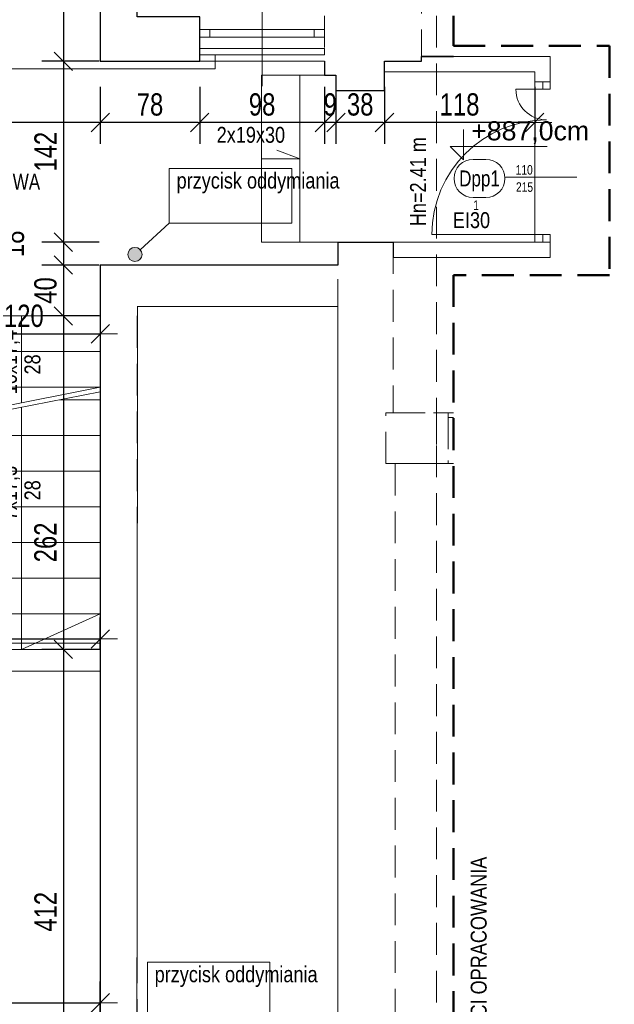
# Model space of a CAD drawing. Header units: millimetres. Extents: x 1390 to 61772, y -2775 to 3946.
# Tile 21 of 24: x 9682 to 10148, y 2480 to 3254. Entities that reach past the tile are written whole.
import ezdxf
from ezdxf.enums import TextEntityAlignment as Align

# ---------------------------------------------------------------- set-up
doc = ezdxf.new("R2010")
doc.units = ezdxf.units.MM
doc.linetypes.add('DASHED', pattern=[0.75, 0.5, -0.25])
for name, color, linetype, lineweight in [('!MARIUSZ', 220, 'Continuous', 35), ('BA_drz', 7, 'Continuous', 18), ('BA_met', 7, 'Continuous', 18), ('BA_sym', 7, 'Continuous', 18), ('BA_txc', 1, 'Continuous', 18), ('BA_txs', 2, 'Continuous', 18), ('PG_OKNA', 7, 'Continuous', 18), ('PG_PARAPETY_WEWN.', 2, 'Continuous', 18), ('PG_SCHODY', 2, 'Continuous', 18), ('PG_WIDOKOWE_CIENKIE', 1, 'Continuous', 18), ('PG_WYMIARY', 1, 'Continuous', 18), ('PG_ŚCIANY_DZIAŁOWE', 3, 'Continuous', 18), ('PG_ŚCIANY_SŁUPY', 4, 'Continuous', 30)]:
    doc.layers.add(name, color=color, linetype=linetype, lineweight=lineweight)
doc.layers.add('BA_pom', color=6, linetype='Continuous', lineweight=18, plot=False)
doc.layers.add('PG_POMOCNICZNE', color=6, linetype='Continuous', lineweight=18, plot=False)
doc.styles.add('BIKTS', font='bikromsw.shx', dxfattribs={"width": 0.85})
doc.styles.add('BIKWYM', font='BIKROMSW.SHX', dxfattribs={"width": 0.8})
doc.styles.add('ROMANS', font='bikromsw.shx', dxfattribs={"width": 0.8})
doc.styles.get("Standard").update_dxf_attribs({"font": 'arial.ttf'})
doc.dimstyles.new('BA_KR_50', dxfattribs={"dimscale": 0.5, "dimtxt": 25, "dimasz": 1.666667, "dimexe": 24, "dimexo": 0, "dimgap": 0, "dimtad": 0, "dimdec": 1, "dimrnd": 0.5, "dimzin": 9, "dimdsep": 46, "dimtxsty": 'BIKWYM', "dimblk": 'WYM-KR', "dimcen": 0, "dimdle": 20, "dimclrd": 256, "dimclre": 256, "dimclrt": 7, "dimadec": 0, "dimazin": 0, "dimtfac": 0.033333, "dimtdec": 1, "dimtmove": 0, "dimatfit": 3, "dimldrblk": 'WYM-KR', "dimfxl": 40, "dimfxlon": 1, "dimtvp": 0.8, "dimtolj": 1, "dimarcsym": 0})

# ---------------------------------------------------------------- blocks, each defined once
blk = doc.blocks.new('schody_2p')
for p, q in [((2751.35, 3786.52), (2875.35, 3810.97)), ((2751.35, 3782.97), (2875.35, 3807.42))]:
    blk.add_line(p, q)
for points in [[(2742.35, 3595.97), (2746.35, 3595.97), (2746.35, 3871.97), (2742.35, 3871.97)], [(2751.35, 3866.97), (2746.35, 3866.97), (2746.35, 3600.97), (2751.35, 3600.97)], [(2751.34, 3595.97), (2755.34, 3595.97), (2755.34, 3871.97), (2751.34, 3871.97)]]:
    blk.add_lwpolyline(points, close=True)
for points in [[(2751.34, 3605.12), (2751.34, 3866.97), (2875.34, 3866.97), (2875.34, 3605.12), (2751.34, 3605.12)], [(2875.35, 3866.97), (2751.35, 3866.97)], [(2813.35, 3866.97), (2813.35, 3798.75)], [(2684.35, 3600.97), (2684.35, 3852.97), (2622.35, 3824.97)], [(2746.35, 3600.97), (2622.35, 3600.97), (2622.35, 3852.97), (2746.35, 3852.97), (2746.35, 3600.97)], [(2875.35, 3838.97), (2755.34, 3838.97)], [(2742.35, 3824.97), (2622.35, 3824.97)], [(2875.35, 3810.97), (2755.34, 3810.97)], [(2742.35, 3796.97), (2622.35, 3796.97)], [(2875.34, 3801.12), (2843.38, 3801.12)], [(2813.34, 3795.2), (2813.34, 3605.12), (2875.34, 3633.12)], [(2742.35, 3768.97), (2622.35, 3768.97)], [(2875.34, 3773.12), (2755.34, 3773.12)], [(2875.34, 3745.12), (2755.34, 3745.12)], [(2742.35, 3740.97), (2622.35, 3740.97)], [(2742.35, 3712.97), (2622.35, 3712.97)], [(2875.34, 3717.12), (2755.34, 3717.12)], [(2875.34, 3689.12), (2755.34, 3689.12)], [(2742.35, 3684.97), (2622.35, 3684.97)], [(2622.35, 3600.97), (2746.35, 3600.97), (2746.35, 3681.42)], [(2875.34, 3661.12), (2755.34, 3661.12)], [(2742.35, 3656.97), (2622.35, 3656.97)], [(2742.35, 3628.97), (2622.35, 3628.97)], [(2875.34, 3633.12), (2755.34, 3633.12)]]:
    blk.add_lwpolyline(points)
at = {"ltscale": 30}
blk.add_lwpolyline([(2742.35, 3684.97), (2622.35, 3684.97)], dxfattribs=at)
blk.add_lwpolyline([(2742.35, 3684.97), (2622.35, 3684.97)], dxfattribs=at)
at = {"ltscale": 20}
for points in [[(2622.35, 3609.97), (2875.35, 3609.97)], [(2622.35, 3587.97), (2875.35, 3587.97)]]:
    blk.add_lwpolyline(points, dxfattribs=at)
at = {"style": 'BIKTS', "width": 0.85}
for s, p in [('10x17,4', (2809.86, 3805.46)), ('28', (2828.28, 3821.03)), ('10x17,1', (2680.86, 3712.25)), ('28', (2699.27, 3737.54)), ('7x17,3', (2809.86, 3706.57)), ('28', (2828.27, 3722.15))]:
    blk.add_text(s, height=12.5, rotation=90, dxfattribs=at).set_placement(p)
blk = doc.blocks.new('bikmet')
blk.add_line((0, 1.65), (0, -1.65))
at = {"style": 'ROMANS', "width": 0.8}
blk.add_attdef('NRPOM', text='', height=1, dxfattribs=at).set_placement((-0.333, 0.333), align=Align.RIGHT)
blk.add_attdef('NWAPOM', (0.25, 0.333), '', height=1, dxfattribs=at)
blk.add_attdef('RAREA', text='', height=1.042, dxfattribs=at).set_placement((-0.333, -0.333), align=Align.TOP_RIGHT)
blk.add_attdef('PODLOGA', text='', height=1.042, dxfattribs=at).set_placement((0.25, -0.333), align=Align.TOP_LEFT)
blk = doc.blocks.new('jamb')
blk.add_lwpolyline([(-0.5, -0.5), (-0.5, 0.5), (0.5, 0.5), (0.5, -0.5)], close=True)
blk = doc.blocks.new('symdrz')
blk.add_lwpolyline([(-10, -30, -1), (-10, 30), (10, 30, -1), (10, -30)], format="xyb", close=True)
at = {"style": 'BIKTS', "width": 0.8}
blk.add_attdef('SZERDRZ', text='', height=25, dxfattribs=at).set_placement((77.1, 8.8), align=Align.CENTER)
blk.add_attdef('SYMDRZ', text='', height=25, dxfattribs=at).set_placement((0, 0), align=Align.MIDDLE)
blk.add_attdef('WYSDRZ', text='', height=25, dxfattribs=at).set_placement((77.1, -9.5), align=Align.TOP_CENTER)
blk = doc.blocks.new('dr1h901')
at = {"color": 0}
blk.add_line((-0.5, 0), (-0.5, 1), dxfattribs=at)
blk.add_line((0, 0.3622), (0, -0.2655))
blk.add_arc((-0.5, 0), 1, 0, 90, dxfattribs=at)
blk = doc.blocks.new('A$C8bf4463d')
at = {"true_color": 0xffffff}
h = blk.add_hatch(color=7, dxfattribs=at)
h.dxf.hatch_style = 1
h.paths.add_polyline_path([(2100, 1485), (0, 1485), (0, 0), (2100, 0)])
h.paths.add_polyline_path([(150, 1435), (2050, 1435), (2050, 50), (150, 50)], flags=16)
blk = doc.blocks.new('WYM-KR')
at = {"linetype": 'ByBlock'}
blk.add_line((11.52, 0), (-11.52, 0), dxfattribs=at)
at = {"color": 7, "linetype": 'ByBlock'}
blk.add_line((6.24, 6.24), (-6.24, -6.24), dxfattribs=at)
blk = doc.blocks.new('*D162')
at = {"layer": 'Defpoints', "color": 0, "transparency": 16777216}
for p in [(9625, 3020.87), (9745, 3020.87), (9745, 3006.87)]:
    blk.add_point(p, dxfattribs=at)
at = {"layer": 'PG_WYMIARY', "lineweight": -2, "transparency": 16777216}
for p, q in [((9625, 3020.87), (9625, 2990.07)), ((9745, 3020.87), (9745, 2990.07)), ((9626.17, 3006.87), (9743.84, 3006.87))]:
    blk.add_line(p, q, dxfattribs=at)
at = {"layer": 'PG_WYMIARY', "lineweight": -2, "transparency": 16777216, "xscale": 1.166666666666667, "yscale": 1.166666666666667, "zscale": 1.166666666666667, "rotation": 180}
blk.add_blockref('WYM-KR', (9625, 3006.87), dxfattribs=at)
at = {"layer": 'PG_WYMIARY', "lineweight": -2, "transparency": 16777216, "xscale": 1.166666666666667, "yscale": 1.166666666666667, "zscale": 1.166666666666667}
blk.add_blockref('WYM-KR', (9745, 3006.87), dxfattribs=at)
at = {"layer": 'PG_WYMIARY', "color": 7, "transparency": 16777216, "insert": (9685, 3020.87), "char_height": 17.5, "attachment_point": 5, "style": 'BIKWYM'}
blk.add_mtext('\\A1;120', dxfattribs=at)
blk = doc.blocks.new('*D167')
at = {"layer": 'Defpoints', "color": 0, "transparency": 16777216}
for p in [(9745, 2767.21), (9492.01, 2758.87), (9745, 2759.01)]:
    blk.add_point(p, dxfattribs=at)
at = {"layer": 'PG_WYMIARY', "lineweight": -2, "transparency": 16777216}
for p, q in [((9492.01, 2758.87), (9492.01, 2784.01)), ((9745, 2759.01), (9745, 2784.01)), ((9493.18, 2767.21), (9743.84, 2767.21))]:
    blk.add_line(p, q, dxfattribs=at)
at = {"layer": 'PG_WYMIARY', "lineweight": -2, "transparency": 16777216, "xscale": 1.166666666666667, "yscale": 1.166666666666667, "zscale": 1.166666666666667, "rotation": 180}
blk.add_blockref('WYM-KR', (9492.01, 2767.21), dxfattribs=at)
at = {"layer": 'PG_WYMIARY', "lineweight": -2, "transparency": 16777216, "xscale": 1.166666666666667, "yscale": 1.166666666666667, "zscale": 1.166666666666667}
blk.add_blockref('WYM-KR', (9745, 2767.21), dxfattribs=at)
at = {"layer": 'PG_WYMIARY', "color": 7, "transparency": 16777216, "insert": (9618.51, 2781.21), "char_height": 17.5, "attachment_point": 5, "style": 'BIKWYM'}
blk.add_mtext('\\A1;253', dxfattribs=at)
blk = doc.blocks.new('*D168')
at = {"layer": 'Defpoints', "color": 0, "transparency": 16777216}
for p in [(9968.01, 3212.71), (10086.01, 3212.71), (9968.01, 3172.87)]:
    blk.add_point(p, dxfattribs=at)
at = {"layer": 'PG_WYMIARY', "lineweight": -2, "transparency": 16777216}
for p, q in [((9968.01, 3200.87), (9968.01, 3156.07)), ((10086.01, 3200.87), (10086.01, 3156.07)), ((10084.85, 3172.87), (9969.18, 3172.87))]:
    blk.add_line(p, q, dxfattribs=at)
at = {"layer": 'PG_WYMIARY', "lineweight": -2, "transparency": 16777216, "xscale": 1.166666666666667, "yscale": 1.166666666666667, "zscale": 1.166666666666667, "rotation": 180}
blk.add_blockref('WYM-KR', (9968.01, 3172.87), dxfattribs=at)
at = {"layer": 'PG_WYMIARY', "lineweight": -2, "transparency": 16777216, "xscale": 1.166666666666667, "yscale": 1.166666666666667, "zscale": 1.166666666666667}
blk.add_blockref('WYM-KR', (10086.01, 3172.87), dxfattribs=at)
at = {"layer": 'PG_WYMIARY', "color": 7, "transparency": 16777216, "insert": (10027.01, 3186.87), "char_height": 17.5, "attachment_point": 5, "style": 'BIKWYM'}
blk.add_mtext('\\A1;118', dxfattribs=at)
blk = doc.blocks.new('*D169')
at = {"layer": 'Defpoints', "color": 0, "transparency": 16777216}
for p in [(9968.01, 3212.71), (9930.01, 3197.87), (9930.01, 3172.87)]:
    blk.add_point(p, dxfattribs=at)
at = {"layer": 'PG_WYMIARY', "lineweight": -2, "transparency": 16777216}
for p, q in [((9930.01, 3197.87), (9930.01, 3156.07)), ((9968.01, 3200.87), (9968.01, 3156.07)), ((9966.85, 3172.87), (9931.18, 3172.87))]:
    blk.add_line(p, q, dxfattribs=at)
at = {"layer": 'PG_WYMIARY', "lineweight": -2, "transparency": 16777216, "xscale": 1.166666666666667, "yscale": 1.166666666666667, "zscale": 1.166666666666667, "rotation": 180}
blk.add_blockref('WYM-KR', (9930.01, 3172.87), dxfattribs=at)
at = {"layer": 'PG_WYMIARY', "lineweight": -2, "transparency": 16777216, "xscale": 1.166666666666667, "yscale": 1.166666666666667, "zscale": 1.166666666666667}
blk.add_blockref('WYM-KR', (9968.01, 3172.87), dxfattribs=at)
at = {"layer": 'PG_WYMIARY', "color": 7, "transparency": 16777216, "insert": (9949.01, 3186.87), "char_height": 17.5, "attachment_point": 5, "style": 'BIKWYM'}
blk.add_mtext('\\A1;38', dxfattribs=at)
blk = doc.blocks.new('*D170')
at = {"layer": 'Defpoints', "color": 0, "transparency": 16777216}
for p in [(9921.01, 3209.87), (9930.01, 3197.87), (9921.01, 3172.87)]:
    blk.add_point(p, dxfattribs=at)
at = {"layer": 'PG_WYMIARY', "lineweight": -2, "transparency": 16777216}
for p, q in [((9921.01, 3200.87), (9921.01, 3156.07)), ((9930.01, 3197.87), (9930.01, 3156.07)), ((9928.85, 3172.87), (9922.18, 3172.87))]:
    blk.add_line(p, q, dxfattribs=at)
at = {"layer": 'PG_WYMIARY', "lineweight": -2, "transparency": 16777216, "xscale": 1.166666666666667, "yscale": 1.166666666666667, "zscale": 1.166666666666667, "rotation": 180}
blk.add_blockref('WYM-KR', (9921.01, 3172.87), dxfattribs=at)
at = {"layer": 'PG_WYMIARY', "lineweight": -2, "transparency": 16777216, "xscale": 1.166666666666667, "yscale": 1.166666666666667, "zscale": 1.166666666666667}
blk.add_blockref('WYM-KR', (9930.01, 3172.87), dxfattribs=at)
at = {"layer": 'PG_WYMIARY', "color": 7, "transparency": 16777216, "insert": (9925.51, 3186.87), "char_height": 17.5, "attachment_point": 5, "style": 'BIKWYM'}
blk.add_mtext('\\A1;9', dxfattribs=at)
blk = doc.blocks.new('*D171')
at = {"layer": 'Defpoints', "color": 0, "transparency": 16777216}
for p in [(9823.01, 3220.87), (9921.01, 3209.87), (9823.01, 3172.87)]:
    blk.add_point(p, dxfattribs=at)
at = {"layer": 'PG_WYMIARY', "lineweight": -2, "transparency": 16777216}
for p, q in [((9823.01, 3200.87), (9823.01, 3156.07)), ((9921.01, 3200.87), (9921.01, 3156.07)), ((9919.85, 3172.87), (9824.18, 3172.87))]:
    blk.add_line(p, q, dxfattribs=at)
at = {"layer": 'PG_WYMIARY', "lineweight": -2, "transparency": 16777216, "xscale": 1.166666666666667, "yscale": 1.166666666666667, "zscale": 1.166666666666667, "rotation": 180}
blk.add_blockref('WYM-KR', (9823.01, 3172.87), dxfattribs=at)
at = {"layer": 'PG_WYMIARY', "lineweight": -2, "transparency": 16777216, "xscale": 1.166666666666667, "yscale": 1.166666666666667, "zscale": 1.166666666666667}
blk.add_blockref('WYM-KR', (9921.01, 3172.87), dxfattribs=at)
at = {"layer": 'PG_WYMIARY', "color": 7, "transparency": 16777216, "insert": (9872.01, 3186.87), "char_height": 17.5, "attachment_point": 5, "style": 'BIKWYM'}
blk.add_mtext('\\A1;98', dxfattribs=at)
blk = doc.blocks.new('*D172')
at = {"layer": 'Defpoints', "color": 0, "transparency": 16777216}
for p in [(9745.01, 3220.87), (9823.01, 3220.87), (9745.01, 3172.87)]:
    blk.add_point(p, dxfattribs=at)
at = {"layer": 'PG_WYMIARY', "lineweight": -2, "transparency": 16777216}
for p, q in [((9745.01, 3200.87), (9745.01, 3156.07)), ((9823.01, 3200.87), (9823.01, 3156.07)), ((9821.85, 3172.87), (9746.18, 3172.87))]:
    blk.add_line(p, q, dxfattribs=at)
at = {"layer": 'PG_WYMIARY', "lineweight": -2, "transparency": 16777216, "xscale": 1.166666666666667, "yscale": 1.166666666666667, "zscale": 1.166666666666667, "rotation": 180}
blk.add_blockref('WYM-KR', (9745.01, 3172.87), dxfattribs=at)
at = {"layer": 'PG_WYMIARY', "lineweight": -2, "transparency": 16777216, "xscale": 1.166666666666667, "yscale": 1.166666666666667, "zscale": 1.166666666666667}
blk.add_blockref('WYM-KR', (9823.01, 3172.87), dxfattribs=at)
at = {"layer": 'PG_WYMIARY', "color": 7, "transparency": 16777216, "insert": (9784.01, 3186.87), "char_height": 17.5, "attachment_point": 5, "style": 'BIKWYM'}
blk.add_mtext('\\A1;78', dxfattribs=at)
blk = doc.blocks.new('*D173')
at = {"layer": 'Defpoints', "color": 0, "transparency": 16777216}
for p in [(9492.01, 3348.87), (9745.01, 3220.87), (9492.01, 3172.87)]:
    blk.add_point(p, dxfattribs=at)
at = {"layer": 'PG_WYMIARY', "lineweight": -2, "transparency": 16777216}
for p, q in [((9492.01, 3200.87), (9492.01, 3156.07)), ((9745.01, 3200.87), (9745.01, 3156.07)), ((9743.85, 3172.87), (9493.18, 3172.87))]:
    blk.add_line(p, q, dxfattribs=at)
at = {"layer": 'PG_WYMIARY', "lineweight": -2, "transparency": 16777216, "xscale": 1.166666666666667, "yscale": 1.166666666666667, "zscale": 1.166666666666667, "rotation": 180}
blk.add_blockref('WYM-KR', (9492.01, 3172.87), dxfattribs=at)
at = {"layer": 'PG_WYMIARY', "lineweight": -2, "transparency": 16777216, "xscale": 1.166666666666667, "yscale": 1.166666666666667, "zscale": 1.166666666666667}
blk.add_blockref('WYM-KR', (9745.01, 3172.87), dxfattribs=at)
at = {"layer": 'PG_WYMIARY', "color": 7, "transparency": 16777216, "insert": (9618.51, 3186.87), "char_height": 17.5, "attachment_point": 5, "style": 'BIKWYM'}
blk.add_mtext('\\A1;253', dxfattribs=at)
blk = doc.blocks.new('*D177')
at = {"layer": 'Defpoints', "color": 0, "transparency": 16777216}
for p in [(9745.01, 2481.37), (9326.01, 2351.62), (9745.01, 2346.87)]:
    blk.add_point(p, dxfattribs=at)
at = {"layer": 'PG_WYMIARY', "lineweight": -2, "transparency": 16777216}
for p, q in [((9326.01, 2453.37), (9326.01, 2498.17)), ((9745.01, 2453.37), (9745.01, 2498.17)), ((9327.18, 2481.37), (9743.85, 2481.37))]:
    blk.add_line(p, q, dxfattribs=at)
at = {"layer": 'PG_WYMIARY', "lineweight": -2, "transparency": 16777216, "xscale": 1.166666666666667, "yscale": 1.166666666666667, "zscale": 1.166666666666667, "rotation": 180}
blk.add_blockref('WYM-KR', (9326.01, 2481.37), dxfattribs=at)
at = {"layer": 'PG_WYMIARY', "lineweight": -2, "transparency": 16777216, "xscale": 1.166666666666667, "yscale": 1.166666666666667, "zscale": 1.166666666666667}
blk.add_blockref('WYM-KR', (9745.01, 2481.37), dxfattribs=at)
at = {"layer": 'PG_WYMIARY', "color": 7, "transparency": 16777216, "insert": (9535.51, 2495.37), "char_height": 17.5, "attachment_point": 5, "style": 'BIKWYM'}
blk.add_mtext('\\A1;419', dxfattribs=at)
blk = doc.blocks.new('*D178')
at = {"layer": 'Defpoints', "color": 0, "transparency": 16777216}
for p in [(9745.01, 3348.87), (9716.01, 3220.87), (9745.01, 3220.87)]:
    blk.add_point(p, dxfattribs=at)
at = {"layer": 'PG_WYMIARY', "lineweight": -2, "transparency": 16777216}
for p, q in [((9744.01, 3348.87), (9699.21, 3348.87)), ((9716.01, 3347.7), (9716.01, 3222.03)), ((9744.01, 3220.87), (9699.21, 3220.87))]:
    blk.add_line(p, q, dxfattribs=at)
at = {"layer": 'PG_WYMIARY', "lineweight": -2, "transparency": 16777216, "xscale": 1.166666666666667, "yscale": 1.166666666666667, "zscale": 1.166666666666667}
for p, rotation in [((9716.01, 3348.87), 90), ((9716.01, 3220.87), 270)]:
    blk.add_blockref('WYM-KR', p, dxfattribs=dict(at, rotation=rotation))
at = {"layer": 'PG_WYMIARY', "color": 7, "transparency": 16777216, "insert": (9702.01, 3284.87), "char_height": 17.5, "attachment_point": 5, "rotation": 90, "style": 'BIKWYM'}
blk.add_mtext('\\A1;128', dxfattribs=at)
blk = doc.blocks.new('*D179')
at = {"layer": 'Defpoints', "color": 0, "transparency": 16777216}
for p in [(9745.01, 3220.87), (9716.01, 3078.87), (9931.51, 3078.87)]:
    blk.add_point(p, dxfattribs=at)
at = {"layer": 'PG_WYMIARY', "lineweight": -2, "transparency": 16777216}
for p, q in [((9744.01, 3220.87), (9699.21, 3220.87)), ((9716.01, 3219.7), (9716.01, 3080.03)), ((9744.01, 3078.87), (9699.21, 3078.87))]:
    blk.add_line(p, q, dxfattribs=at)
at = {"layer": 'PG_WYMIARY', "lineweight": -2, "transparency": 16777216, "xscale": 1.166666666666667, "yscale": 1.166666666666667, "zscale": 1.166666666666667}
for p, rotation in [((9716.01, 3220.87), 90), ((9716.01, 3078.87), 270)]:
    blk.add_blockref('WYM-KR', p, dxfattribs=dict(at, rotation=rotation))
at = {"layer": 'PG_WYMIARY', "color": 7, "transparency": 16777216, "insert": (9702.01, 3149.87), "char_height": 17.5, "attachment_point": 5, "rotation": 90, "style": 'BIKWYM'}
blk.add_mtext('\\A1;142', dxfattribs=at)
blk = doc.blocks.new('*D180')
at = {"layer": 'Defpoints', "color": 0, "transparency": 16777216}
for p in [(9931.51, 3078.87), (9716.01, 3060.87), (9745.01, 3060.87)]:
    blk.add_point(p, dxfattribs=at)
at = {"layer": 'PG_WYMIARY', "lineweight": -2, "transparency": 16777216}
for p, q in [((9744.01, 3078.87), (9699.21, 3078.87)), ((9716.01, 3077.7), (9716.01, 3062.03)), ((9744.01, 3060.87), (9699.21, 3060.87))]:
    blk.add_line(p, q, dxfattribs=at)
at = {"layer": 'PG_WYMIARY', "lineweight": -2, "transparency": 16777216, "xscale": 1.166666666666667, "yscale": 1.166666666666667, "zscale": 1.166666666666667}
for p, rotation in [((9716.01, 3078.87), 90), ((9716.01, 3060.87), 270)]:
    blk.add_blockref('WYM-KR', p, dxfattribs=dict(at, rotation=rotation))
at = {"layer": 'PG_WYMIARY', "color": 7, "transparency": 16777216, "insert": (9676.46, 3077.53), "char_height": 17.5, "attachment_point": 5, "rotation": 90, "style": 'BIKWYM'}
blk.add_mtext('\\A1;18', dxfattribs=at)
blk = doc.blocks.new('*D181')
at = {"layer": 'Defpoints', "color": 0, "transparency": 16777216}
for p in [(9745.01, 3060.87), (9716.01, 3020.87), (9745, 3020.87)]:
    blk.add_point(p, dxfattribs=at)
at = {"layer": 'PG_WYMIARY', "lineweight": -2, "transparency": 16777216}
for p, q in [((9744.01, 3060.87), (9699.21, 3060.87)), ((9716.01, 3059.7), (9716.01, 3022.03)), ((9744.01, 3020.87), (9699.21, 3020.87))]:
    blk.add_line(p, q, dxfattribs=at)
at = {"layer": 'PG_WYMIARY', "lineweight": -2, "transparency": 16777216, "xscale": 1.166666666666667, "yscale": 1.166666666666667, "zscale": 1.166666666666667}
for p, rotation in [((9716.01, 3060.87), 90), ((9716.01, 3020.87), 270)]:
    blk.add_blockref('WYM-KR', p, dxfattribs=dict(at, rotation=rotation))
at = {"layer": 'PG_WYMIARY', "color": 7, "transparency": 16777216, "insert": (9702.01, 3040.87), "char_height": 17.5, "attachment_point": 5, "rotation": 90, "style": 'BIKWYM'}
blk.add_mtext('\\A1;40', dxfattribs=at)
blk = doc.blocks.new('*D182')
at = {"layer": 'Defpoints', "color": 0, "transparency": 16777216}
for p in [(9745, 3020.87), (9716.01, 2759.01), (9745, 2759.01)]:
    blk.add_point(p, dxfattribs=at)
at = {"layer": 'PG_WYMIARY', "lineweight": -2, "transparency": 16777216}
for p, q in [((9744.01, 3020.87), (9699.21, 3020.87)), ((9716.01, 3019.7), (9716.01, 2760.18)), ((9744.01, 2759.01), (9699.21, 2759.01))]:
    blk.add_line(p, q, dxfattribs=at)
at = {"layer": 'PG_WYMIARY', "lineweight": -2, "transparency": 16777216, "xscale": 1.166666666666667, "yscale": 1.166666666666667, "zscale": 1.166666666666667}
for p, rotation in [((9716.01, 3020.87), 90), ((9716.01, 2759.01), 270)]:
    blk.add_blockref('WYM-KR', p, dxfattribs=dict(at, rotation=rotation))
at = {"layer": 'PG_WYMIARY', "color": 7, "transparency": 16777216, "insert": (9702.01, 2843.01), "char_height": 17.5, "attachment_point": 5, "rotation": 90, "style": 'BIKWYM'}
blk.add_mtext('\\A1;262', dxfattribs=at)
blk = doc.blocks.new('*D183')
at = {"layer": 'Defpoints', "color": 0, "transparency": 16777216}
for p in [(9745, 2759.01), (9716.01, 2346.87), (9745.01, 2346.87)]:
    blk.add_point(p, dxfattribs=at)
at = {"layer": 'PG_WYMIARY', "lineweight": -2, "transparency": 16777216}
for p, q in [((9744.01, 2759.01), (9699.21, 2759.01)), ((9716.01, 2757.85), (9716.01, 2348.03)), ((9744.01, 2346.87), (9699.21, 2346.87))]:
    blk.add_line(p, q, dxfattribs=at)
at = {"layer": 'PG_WYMIARY', "lineweight": -2, "transparency": 16777216, "xscale": 1.166666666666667, "yscale": 1.166666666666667, "zscale": 1.166666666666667}
for p, rotation in [((9716.01, 2759.01), 90), ((9716.01, 2346.87), 270)]:
    blk.add_blockref('WYM-KR', p, dxfattribs=dict(at, rotation=rotation))
at = {"layer": 'PG_WYMIARY', "color": 7, "transparency": 16777216, "insert": (9702.01, 2552.94), "char_height": 17.5, "attachment_point": 5, "rotation": 90, "style": 'BIKWYM'}
blk.add_mtext('\\A1;412', dxfattribs=at)

msp = doc.modelspace()

# ---------------------------------------------------------------- hatches: boundary and pattern name
at = {"layer": 'PG_WYMIARY', "true_color": 0x939598}
h = msp.add_hatch(color=252, dxfattribs=at)
h.dxf.hatch_style = 1
h.paths.add_polyline_path([(9777.75, 3069.17, 1), (9766.68, 3069.17, 1)])

# ---------------------------------------------------------------- linework, layer by layer
at = {"layer": '!MARIUSZ', "color": 18, "linetype": 'DASHED', "lineweight": 50, "ltscale": 50, "true_color": 0x000000}
for p, q in [((10022.2, 3294.14), (10022.2, 3232.93)), ((10022.2, 3232.93), (10144.59, 3232.93)), ((10144.59, 3232.93), (10144.59, 3052.99)), ((10144.59, 3052.99), (10022.2, 3052.99)), ((10022.2, 3052.99), (10022.2, 2256.4))]:
    msp.add_line(p, q, dxfattribs=at)
at = {"layer": '!MARIUSZ', "color": 18, "linetype": 'DASHED', "lineweight": 0, "ltscale": 50, "true_color": 0x000000}
for p in [(9774.01, 2733.37), (9931.51, 3028.37)]:
    msp.add_line(p, (9774.01, 3028.37), dxfattribs=at)
for points in [[(9921.01, 3294.14), (9921.01, 3209.87), (9930.01, 3209.87), (9930.01, 3197.87), (9968.01, 3197.87), (9968.01, 3220.87), (9997.01, 3220.87), (9997.01, 3294.14)], [(10009.01, 3294.14), (10009.01, 2256.4)], [(9931.51, 3078.87), (9975.01, 3078.87), (9975.01, 2944.87), (10018.01, 2944.87), (10018.01, 2904.87), (9976.51, 2904.87), (9976.51, 2462.37), (9931.51, 2462.37), (9931.51, 3078.87)], [(9969.01, 2944.87), (10022.2, 2944.87)], [(9969.01, 2944.87), (10009.01, 2944.87), (10009.01, 2904.87), (9969.01, 2904.87), (9969.01, 2944.87)], [(10022.2, 2941.21), (10018.01, 2941.21), (10018.01, 2904.87), (10022.2, 2904.87)], [(9969.01, 2904.87), (10022.2, 2904.87)], [(9774.01, 2346.87), (9774.01, 2733.37), (9774.01, 2733.37)]]:
    msp.add_lwpolyline(points, dxfattribs=at)
at = {"layer": 'BA_drz', "color": 18, "true_color": 0x000000}
msp.add_lwpolyline([(10071.26, 3198.86), (10095.26, 3198.86)], dxfattribs=at)
msp.add_arc((10095.26, 3198.86), 24, 180, 270, dxfattribs=at)
at = {"layer": 'BA_sym', "color": 18, "true_color": 0x000000}
msp.add_line((9872.01, 3201.29), (9872.01, 3302.31), dxfattribs=at)
at = {"layer": 'BA_txc', "color": 18, "true_color": 0x000000}
for p, q in [((10030.21, 3167.3), (10030.21, 3143.55)), ((10030.21, 3143.55), (10019.63, 3153.89)), ((10019.63, 3153.89), (10095.85, 3153.89))]:
    msp.add_line(p, q, dxfattribs=at)
at = {"layer": 'BA_txs', "color": 18, "true_color": 0x000000}
msp.add_lwpolyline([(9561.68, 3214.97), (9835.11, 3214.97), (9835.11, 3225.87)], dxfattribs=at)
at = {"layer": 'PG_OKNA', "color": 18, "true_color": 0x000000}
for points in [[(9823.01, 3245.87), (9823.01, 3239.87), (9921.01, 3239.87), (9921.01, 3245.87)], [(9823.01, 3245.87), (9831.01, 3245.87), (9831.01, 3239.87), (9823.01, 3239.87)], [(9913.01, 3245.87), (9921.01, 3245.87), (9921.01, 3239.87), (9913.01, 3239.87)]]:
    msp.add_lwpolyline(points, close=True, dxfattribs=at)
at = {"layer": 'PG_PARAPETY_WEWN.', "color": 18, "true_color": 0x000000}
msp.add_line((9823.01, 3220.87), (9921.01, 3220.87), dxfattribs=at)
at = {"layer": 'PG_POMOCNICZNE'}
for points in [[(9745.01, 3348.87), (9745.01, 3220.87), (9823.01, 3220.87), (9823.01, 3220.85), (9921.01, 3220.88), (9921.01, 3209.87), (9930.01, 3209.87), (9930.01, 3197.87), (9968.01, 3197.87), (9968.01, 3212.71), (9997.01, 3212.71), (10086.01, 3212.71), (10086.01, 3078.86), (9975.01, 3078.87), (9931.51, 3078.87), (9931.51, 3060.87), (9745.01, 3060.87), (9745, 2346.87)], [(9774.01, 3028.37), (9931.51, 3028.37), (9931.51, 2462.37), (9976.51, 2462.37), (9976.51, 2373.37), (9931.51, 2373.37), (9931.51, 2346.87), (9773.76, 2346.87), (9774.26, 3028.37)]]:
    msp.add_lwpolyline(points, dxfattribs=at)
at = {"layer": 'PG_SCHODY', "color": 18, "true_color": 0x000000}
for p, q in [((9871.51, 3209.87), (9871.51, 3078.87)), ((9930.01, 3209.87), (9871.51, 3209.87)), ((9901.51, 3209.87), (9901.51, 3078.87)), ((9901.51, 3144.37), (9883.48, 3151.17)), ((9871.51, 3144.37), (9901.51, 3144.37)), ((9931.51, 3078.87), (9871.51, 3078.87))]:
    msp.add_line(p, q, dxfattribs=at)
for points in [[(9745, 2964.87), (9745, 3060.87)], [(9745.01, 3060.87), (9931.51, 3060.87)]]:
    msp.add_lwpolyline(points, dxfattribs=at)
at = {"layer": 'PG_WYMIARY', "color": 18, "true_color": 0x000000}
msp.add_line((9776.32, 3072.89), (9799.16, 3093.62), dxfattribs=at)
msp.add_lwpolyline([(9823.01, 3225.87), (9921.01, 3225.87), (9921.01, 3230.87), (9823.01, 3230.87), (9823.01, 3225.87)], dxfattribs=at)
for points in [[(9799.16, 3136.65), (9895.25, 3136.65), (9895.25, 3093.62), (9799.16, 3093.62)], [(9781.93, 2513.29), (9878.01, 2513.29), (9878.01, 2470.26), (9781.93, 2470.26)]]:
    msp.add_lwpolyline(points, close=True, dxfattribs=at)
msp.add_circle((9772.22, 3069.17), 5.53, dxfattribs=at)
at = {"layer": 'PG_ŚCIANY_DZIAŁOWE', "color": 18, "true_color": 0x000000}
for p, q in [((10098.01, 3204.86), (10086.01, 3204.86)), ((10086.01, 3078.86), (10098.01, 3078.86))]:
    msp.add_line(p, q, dxfattribs=at)
for points in [[(10098.01, 3204.86), (10098.01, 3224.71), (9997.01, 3224.71)], [(10086.01, 3204.86), (10086.01, 3212.71), (9968.01, 3212.71)], [(9975.01, 3066.86), (10098.01, 3066.86), (10098.01, 3078.86)], [(9975.01, 3078.86), (10086.01, 3078.86)]]:
    msp.add_lwpolyline(points, dxfattribs=at)
at = {"layer": 'PG_ŚCIANY_SŁUPY', "color": 18, "true_color": 0x000000}
for p, q in [((9997.01, 3220.87), (9997.01, 3224.71)), ((9997.01, 3224.71), (10022.2, 3224.71)), ((9921.01, 3220.87), (9921.01, 3209.87)), ((9968.01, 3197.87), (9968.01, 3220.87)), ((9968.01, 3220.87), (9997.01, 3220.87)), ((9921.01, 3209.87), (9930.01, 3209.87)), ((9930.01, 3209.87), (9930.01, 3197.87)), ((9930.01, 3197.87), (9968.01, 3197.87)), ((9931.51, 3078.87), (9975.01, 3078.87)), ((9975.01, 3078.87), (9975.01, 3069.71)), ((9975.01, 3069.71), (9975.01, 3069.71))]:
    msp.add_line(p, q, dxfattribs=at)
for points in [[(9823.01, 3255.88), (9774.01, 3255.87), (9773.51, 3378.87), (9714.01, 3378.87), (9714.01, 3371.37), (9716.01, 3371.37), (9716.01, 3348.87), (9745.01, 3348.87), (9745.01, 3220.87), (9823.01, 3220.87), (9823.01, 3240.87), (9823.01, 3255.88)], [(10022.2, 3224.71), (9997.01, 3224.71)], [(9931.51, 3078.87), (9931.51, 3060.87), (9745.01, 3060.87), (9745.01, 2733.37), (9745.01, 2733.37), (9745.01, 2733.37)], [(9975.01, 3069.71), (9975.01, 3066.86)], [(9745.01, 2733.37), (9745.01, 2346.87), (9741.01, 2346.87), (9741.01, 2294.87), (9931.51, 2294.87), (9931.51, 2346.87)]]:
    msp.add_lwpolyline(points, dxfattribs=at)

# ---------------------------------------------------------------- block references
at = {"layer": 'BA_drz', "color": 18, "true_color": 0x000000, "xscale": -5.5, "yscale": 5.999999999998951, "zscale": 5.5}
for p in [(10095.26, 3201.86), (10095.26, 3081.86)]:
    msp.add_blockref('jamb', p, dxfattribs=at)
at = {"layer": 'BA_drz', "color": 18, "true_color": 0x000000, "extrusion": (0, 0, -1), "xscale": -90, "yscale": 89.99999999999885, "zscale": 90, "rotation": 270}
msp.add_blockref('dr1h901', (-10095.26, 3129.86), dxfattribs=at)
at = {"layer": 'BA_met', "color": 18, "true_color": 0x000000, "xscale": 12.5, "yscale": 12.5, "zscale": 12.5}
msp.add_blockref('bikmet', (9559.43, 3115.84), dxfattribs=at).add_auto_attribs({'NRPOM': ' 3.0', 'NWAPOM': 'KLATKA SCHODOWA', 'RAREA': '33,57', 'PODLOGA': 'POS. ŻYWICZNA'})
at = {"layer": 'BA_sym', "color": 18, "true_color": 0x000000}
ref = msp.add_blockref('symdrz', (10042.66, 3128.87), dxfattribs=dict(at, xscale=-0.5000000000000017, yscale=0.5000000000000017, zscale=0.5000000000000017, rotation=359.9999952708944))
ref.add_attrib('Symdrz', 'Dpp1', dxfattribs={"height": 12.5, "rotation": 360, "style": 'BIKTS', "width": 0.8}).set_placement((10042.66, 3128.87), align=Align.MIDDLE_CENTER)
ref.add_attrib('Szerdrz', '110', dxfattribs={"layer": 'BA_txc', "height": 7.5, "rotation": 360, "style": 'BIKTS', "width": 0.8}).set_placement((10077.77, 3135.62), align=Align.MIDDLE_CENTER)
ref.add_attrib('Wysdrz', '215', dxfattribs={"layer": 'BA_txc', "height": 7.5, "rotation": 360, "style": 'BIKTS', "width": 0.8}).set_placement((10078.01, 3122.12), align=Align.MIDDLE_CENTER)
ref.add_attrib('Sztuk', '1', (10037.81, 3104.12), dxfattribs={"layer": 'BA_pom', "height": 7.5, "rotation": 360, "style": 'BIKTS', "width": 0.8})
at = {"layer": 'PG_SCHODY', "color": 18, "true_color": 0x000000}
msp.add_blockref('schody_2p', (6869.67, -846.11), dxfattribs=at)
at = {"layer": 'PG_WIDOKOWE_CIENKIE', "color": 18, "lineweight": 30, "true_color": 0x000000}
msp.add_blockref('A$C8bf4463d', (8681.95, 2092), dxfattribs=at)

# ---------------------------------------------------------------- texts
at = {"layer": 'BA_txc', "color": 18, "true_color": 0x000000, "insert": (10036.15, 3173.78), "char_height": 15, "attachment_point": 1}
msp.add_mtext_dynamic_manual_height_columns('+887,0cm', width=650.6795, gutter_width=50, heights=[0], dxfattribs=at)
at = {"layer": 'BA_txs', "color": 18, "true_color": 0x000000, "style": 'BIKTS', "width": 0.85}
for s, p in [('Hn=2.41 m', (10000.66, 3091.39)), ('BUDYNEK "C" W DALSZEJ CZĘŚCI OPRACOWANIA', (10048.27, 2251.37))]:
    msp.add_text(s, height=12.5, rotation=90, dxfattribs=at).set_placement(p)
msp.add_text('EI30', height=12.5, dxfattribs=at).set_placement((10021.75, 3089.87))
at = {"layer": 'BA_txs', "color": 18, "true_color": 0x000000, "insert": (9836.35, 3169.38), "char_height": 12.5, "attachment_point": 1, "style": 'BIKTS'}
msp.add_mtext_dynamic_manual_height_columns('2x19x30', width=650.6795, gutter_width=50, heights=[0], dxfattribs=at)
at = {"layer": 'BA_txs', "color": 18, "true_color": 0x000000, "char_height": 12.5, "width": 156.5, "attachment_point": 1, "style": 'BIKTS'}
for insert in [(9804.89, 3133.45), (9787.66, 2510.1)]:
    msp.add_mtext('przycisk oddymiania', dxfattribs=dict(at, insert=insert))

# ---------------------------------------------------------------- dimensions: what is measured, and where the dimension line sits
at = {"layer": 'PG_WYMIARY', "color": 18, "true_color": 0x000000}
for base, p1, p2, picture, middle in [((9716.01, 3220.87), (9745.01, 3348.87), (9745.01, 3220.87), '*D178', (9702.01, 3284.87)), ((9716.01, 3078.87), (9745.01, 3220.87), (9931.51, 3078.87), '*D179', (9702.01, 3149.87)), ((9716.01, 3060.87), (9931.51, 3078.87), (9745.01, 3060.87), '*D180', (9676.46, 3077.53)), ((9716.01, 3020.87), (9745.01, 3060.87), (9745, 3020.87), '*D181', (9702.01, 3040.87)), ((9716.01, 2346.87), (9745, 2759.01), (9745.01, 2346.87), '*D183', (9702.01, 2552.94))]:
    dim = msp.add_linear_dim(base=base, p1=p1, p2=p2, angle=90, dimstyle='BA_KR_50', override={"dimscale": 0.7, "dimtmove": 1}, dxfattribs=at)
    dim.commit()
    dim.dimension.update_dxf_attribs({"geometry": picture, "text_midpoint": middle})
for base, p1, p2, picture, middle in [((9492.01, 3172.87), (9745.01, 3220.87), (9492.01, 3348.87), '*D173', (9618.51, 3186.87)), ((9745.01, 3172.87), (9823.01, 3220.87), (9745.01, 3220.87), '*D172', (9784.01, 3186.87)), ((9823.01, 3172.87), (9921.01, 3209.87), (9823.01, 3220.87), '*D171', (9872.01, 3186.87)), ((9921.01, 3172.87), (9930.01, 3197.87), (9921.01, 3209.87), '*D170', (9925.51, 3186.87)), ((9930.01, 3172.87), (9968.01, 3212.71), (9930.01, 3197.87), '*D169', (9949.01, 3186.87)), ((9968.01, 3172.87), (10086.01, 3212.71), (9968.01, 3212.71), '*D168', (10027.01, 3186.87)), ((9745, 3006.87), (9625, 3020.87), (9745, 3020.87), '*D162', (9685, 3020.87)), ((9745, 2767.21), (9492.01, 2758.87), (9745, 2759.01), '*D167', (9618.51, 2781.21)), ((9745.01, 2481.37), (9326.01, 2351.62), (9745.01, 2346.87), '*D177', (9535.51, 2495.37))]:
    dim = msp.add_linear_dim(base=base, p1=p1, p2=p2, dimstyle='BA_KR_50', override={"dimscale": 0.7, "dimtmove": 1}, dxfattribs=at)
    dim.commit()
    dim.dimension.update_dxf_attribs({"geometry": picture, "text_midpoint": middle})
dim = msp.add_linear_dim(base=(9716.01, 2759.01), p1=(9745, 3020.87), p2=(9745, 2759.01), angle=90, dimstyle='BA_KR_50', override={"dimscale": 0.7, "dimtmove": 1}, dxfattribs=at)
dim.commit()
dim.dimension.update_dxf_attribs({"geometry": '*D182', "text_midpoint": (9716.01, 2843.01), "dimtype": 160})

doc.saveas('drawing.dxf')
